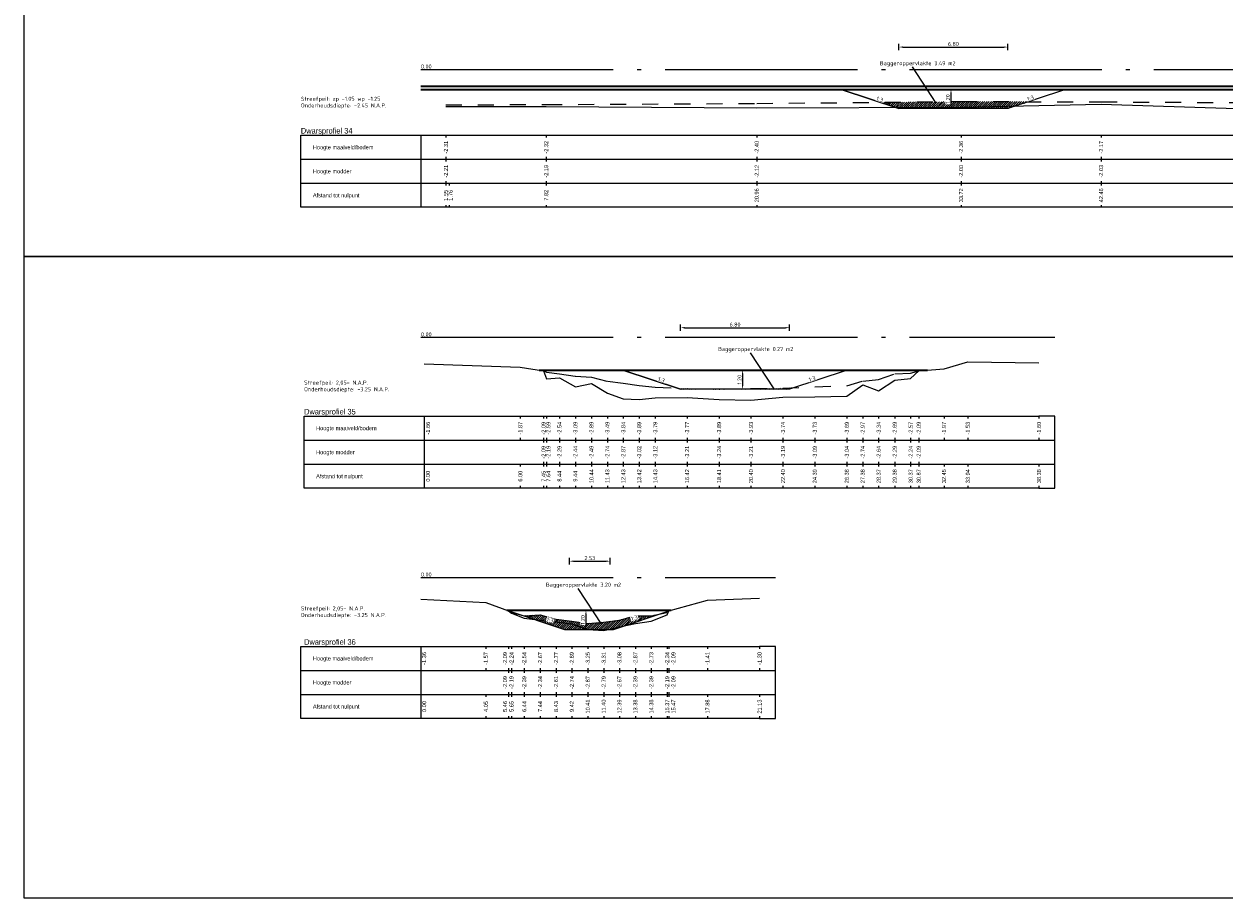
# Model space of a CAD drawing. Header units: metres. Extents: x 163463 to 198797, y 577287 to 592106.
# Tile 2 of 64: x 198163 to 198238, y 581430 to 581485. Entities that reach past the tile are written whole.
import ezdxf
from ezdxf.enums import TextEntityAlignment as Align

# ---------------------------------------------------------------- set-up
doc = ezdxf.new("R2010")
doc.units = ezdxf.units.M
doc.linetypes.add('AL-NAP_LIJN', pattern=[15.25, 12, -1.5, 0.25, -1.5])
doc.linetypes.add('MODDERLIJN', pattern=[2, 1, -1])
for name, color, linetype in [('0932-PRL_MODDERLIJN', 8, 'MODDERLIJN'), ('0950-PRL_MAAIVELD', 8, 'Continuous'), ('0970-PRO_REFERENTIELIJN', 7, 'Continuous'), ('0971-PRO_BALKLIJN', 1, 'Continuous'), ('0973-PRO_PARAMETERS', 1, 'Continuous'), ('0974-PRO_AFSTAND', 1, 'Continuous'), ('0975-PRO_HOOGTE-MAAIVELD', 1, 'Continuous'), ('0976-PRO_HOOGTE-SLIBLAAG', 1, 'Continuous'), ('baggerarcering', 1, 'Continuous'), ('baggeroppervlak', 7, 'Continuous'), ('Legger', 2, 'Continuous'), ('Teksten', 7, 'Continuous')]:
    doc.layers.add(name, color=color, linetype=linetype)
doc.layers.add('N-WA-WH-GRONDWATERLIJN-G', color=150, linetype='AL-GRONDWATERLIJN', lineweight=35)
doc.layers.add('X-XX-AL-NAP-G', color=7, linetype='AL-NAP_LIJN', lineweight=18)
doc.styles.add('NLCS-ISO', font='NLCS-ISO.ttf')
doc.styles.add('NLCS-ISO-M100-T25', font='NLCS-ISO.ttf', dxfattribs={"height": 0.25})
doc.styles.add('StagCAD', font='txt', dxfattribs={"width": 0.96})
doc.linetypes.add('AL-GRONDWATERLIJN', pattern='A,6,[32,NLCS.SHX,S=1,R=0,X=0,Y=0],6', length=12)
doc.dimstyles.new('NLCS-M100-T25-PIJL_l3_h1', dxfattribs={"dimscale": 0.1, "dimtxt": 0.25, "dimasz": 2.5, "dimexe": 2, "dimexo": 2, "dimgap": 0.7, "dimtad": 1, "dimzin": 0, "dimdsep": 46, "dimtxsty": 'NLCS-ISO-M100-T25', "dimcen": 2.5, "dimdle": 2, "dimclrd": 256, "dimclre": 256, "dimclrt": 256, "dimadec": 1, "dimazin": 0, "dimtfac": 1, "dimtofl": 0, "dimtmove": 1, "dimatfit": 0, "dimfxl": 2, "dimfxlon": 1, "dimtfill": 1, "dimtfillclr": 256, "dimtolj": 1, "dimtzin": 0, "dimlwd": 18, "dimlwe": 18, "dimarcsym": 0})

# ---------------------------------------------------------------- blocks, each defined once
blk = doc.blocks.new('*D537')
at = {"lineweight": 18, "transparency": 16777216}
for p, q in [((198220.746, 581480.852), (198220.546, 581480.852)), ((198220.746, 581480.602), (198220.746, 581479.902)), ((198220.746, 581479.652), (198220.546, 581479.652))]:
    blk.add_line(p, q, dxfattribs=at)
at = {"transparency": 16777216}
for points in [[(198220.704, 581480.602), (198220.788, 581480.602), (198220.746, 581480.852)], [(198220.704, 581479.902), (198220.788, 581479.902), (198220.746, 581479.652)]]:
    blk.add_solid(points, dxfattribs=at)
at = {"transparency": 16777216, "insert": (198220.551, 581480.252), "char_height": 0.25, "attachment_point": 5, "rotation": 90, "style": 'NLCS-ISO-M100-T25', "bg_fill": 3, "box_fill_scale": 1.1, "bg_fill_color": 256, "bg_fill_true_color": 13158600, "bg_fill_transparency": 0}
blk.add_mtext('\\A1;1.20', dxfattribs=at)
at = {"layer": 'Defpoints', "color": 0, "transparency": 16777216}
for p in [(198220.746, 581480.852), (198220.746, 581479.652), (198220.746, 581479.652)]:
    blk.add_point(p, dxfattribs=at)
blk = doc.blocks.new('*D538')
at = {"lineweight": 18, "transparency": 16777216}
for p, q in [((198207.736, 581463.329), (198207.536, 581463.329)), ((198207.736, 581463.079), (198207.736, 581462.379)), ((198207.736, 581462.129), (198207.536, 581462.129))]:
    blk.add_line(p, q, dxfattribs=at)
at = {"transparency": 16777216}
for points in [[(198207.694, 581463.079), (198207.777, 581463.079), (198207.736, 581463.329)], [(198207.694, 581462.379), (198207.777, 581462.379), (198207.736, 581462.129)]]:
    blk.add_solid(points, dxfattribs=at)
at = {"transparency": 16777216, "insert": (198207.541, 581462.729), "char_height": 0.25, "attachment_point": 5, "rotation": 90, "style": 'NLCS-ISO-M100-T25', "bg_fill": 3, "box_fill_scale": 1.1, "bg_fill_color": 256, "bg_fill_true_color": 13158600, "bg_fill_transparency": 0}
blk.add_mtext('\\A1;1.20', dxfattribs=at)
at = {"layer": 'Defpoints', "color": 0, "transparency": 16777216}
for p in [(198207.736, 581463.329), (198207.736, 581462.129), (198207.736, 581462.129)]:
    blk.add_point(p, dxfattribs=at)
blk = doc.blocks.new('*D539')
at = {"lineweight": 18, "transparency": 16777216}
for p, q in [((198197.955, 581448.328), (198197.755, 581448.328)), ((198197.955, 581448.078), (198197.955, 581447.378)), ((198197.955, 581447.128), (198197.755, 581447.128))]:
    blk.add_line(p, q, dxfattribs=at)
at = {"transparency": 16777216}
for points in [[(198197.913, 581448.078), (198197.996, 581448.078), (198197.955, 581448.328)], [(198197.913, 581447.378), (198197.996, 581447.378), (198197.955, 581447.128)]]:
    blk.add_solid(points, dxfattribs=at)
at = {"transparency": 16777216, "insert": (198197.76, 581447.728), "char_height": 0.25, "attachment_point": 5, "rotation": 90, "style": 'NLCS-ISO-M100-T25', "bg_fill": 3, "box_fill_scale": 1.1, "bg_fill_color": 256, "bg_fill_true_color": 13158600, "bg_fill_transparency": 0}
blk.add_mtext('\\A1;1.20', dxfattribs=at)
at = {"layer": 'Defpoints', "color": 0, "transparency": 16777216}
for p in [(198197.955, 581448.328), (198197.955, 581447.128), (198197.955, 581447.128)]:
    blk.add_point(p, dxfattribs=at)
blk = doc.blocks.new('*D556')
at = {"lineweight": 18, "transparency": 16777216}
for p, q in [((198196.933, 581451.193), (198196.933, 581451.593)), ((198197.183, 581451.393), (198199.212, 581451.393)), ((198199.462, 581451.193), (198199.462, 581451.593))]:
    blk.add_line(p, q, dxfattribs=at)
at = {"transparency": 16777216}
for points in [[(198197.183, 581451.434), (198197.183, 581451.351), (198196.933, 581451.393)], [(198199.212, 581451.434), (198199.212, 581451.351), (198199.462, 581451.393)]]:
    blk.add_solid(points, dxfattribs=at)
at = {"layer": 'Defpoints', "color": 0, "transparency": 16777216}
for p in [(198199.462, 581451.393), (198196.933, 581447.128), (198199.462, 581447.128)]:
    blk.add_point(p, dxfattribs=at)
at = {"transparency": 16777216, "insert": (198198.197, 581451.588), "char_height": 0.25, "attachment_point": 5, "style": 'NLCS-ISO-M100-T25', "bg_fill": 3, "box_fill_scale": 1.1, "bg_fill_color": 256, "bg_fill_true_color": 13158600, "bg_fill_transparency": 0}
blk.add_mtext('\\A1;2.53', dxfattribs=at)
blk = doc.blocks.new('*D667')
at = {"lineweight": 18, "transparency": 16777216}
for p, q in [((198217.499, 581483.298), (198217.499, 581483.698)), ((198217.749, 581483.498), (198224.049, 581483.498)), ((198224.299, 581483.298), (198224.299, 581483.698))]:
    blk.add_line(p, q, dxfattribs=at)
at = {"transparency": 16777216}
for points in [[(198217.749, 581483.539), (198217.749, 581483.456), (198217.499, 581483.498)], [(198224.049, 581483.539), (198224.049, 581483.456), (198224.299, 581483.498)]]:
    blk.add_solid(points, dxfattribs=at)
at = {"layer": 'Defpoints', "color": 0, "transparency": 16777216}
for p in [(198224.299, 581483.498), (198217.499, 581479.652), (198224.299, 581479.652)]:
    blk.add_point(p, dxfattribs=at)
at = {"transparency": 16777216, "insert": (198220.899, 581483.693), "char_height": 0.25, "attachment_point": 5, "style": 'NLCS-ISO-M100-T25', "bg_fill": 3, "box_fill_scale": 1.1, "bg_fill_color": 256, "bg_fill_true_color": 13158600, "bg_fill_transparency": 0}
blk.add_mtext('\\A1;6.80', dxfattribs=at)
blk = doc.blocks.new('*D668')
at = {"lineweight": 18, "transparency": 16777216}
for p, q in [((198203.864, 581465.775), (198203.864, 581466.175)), ((198210.664, 581465.775), (198210.664, 581466.175)), ((198204.114, 581465.975), (198210.414, 581465.975))]:
    blk.add_line(p, q, dxfattribs=at)
at = {"transparency": 16777216}
for points in [[(198204.114, 581466.016), (198204.114, 581465.933), (198203.864, 581465.975)], [(198210.414, 581466.016), (198210.414, 581465.933), (198210.664, 581465.975)]]:
    blk.add_solid(points, dxfattribs=at)
at = {"layer": 'Defpoints', "color": 0, "transparency": 16777216}
for p in [(198210.664, 581465.975), (198203.864, 581462.129), (198210.664, 581462.129)]:
    blk.add_point(p, dxfattribs=at)
at = {"transparency": 16777216, "insert": (198207.264, 581466.17), "char_height": 0.25, "attachment_point": 5, "style": 'NLCS-ISO-M100-T25', "bg_fill": 3, "box_fill_scale": 1.1, "bg_fill_color": 256, "bg_fill_true_color": 13158600, "bg_fill_transparency": 0}
blk.add_mtext('\\A1;6.80', dxfattribs=at)

msp = doc.modelspace()

# ---------------------------------------------------------------- hatches: boundary and pattern name
at = {"layer": 'baggerarcering'}
h = msp.add_hatch(dxfattribs=at)
h.set_pattern_fill('ANSI31', color=256, scale=0.03)
h.set_pattern_definition([(45, (1081.61891, -4167.91118), (-0.067351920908, 0.067351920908), [])])
h.paths.add_polyline_path([(198216.302, 581480.052), (198217.499, 581479.652), (198224.299, 581479.652), (198225.606, 581480.088), (198221.375, 581480.099)])
h = msp.add_hatch(dxfattribs=at)
h.set_pattern_fill('ANSI31', color=256, scale=0.03)
h.set_pattern_definition([(45, (1084.02731, -4167.71118), (-0.067351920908, 0.067351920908), [])])
h.paths.add_polyline_path([(198202.273, 581462.46), (198202.283, 581462.459), (198202.27, 581462.461)])
h.paths.add_polyline_path([(198203.661, 581462.197), (198203.864, 581462.129), (198210.664, 581462.129), (198210.949, 581462.224), (198210.255, 581462.189), (198208.256, 581462.169), (198206.269, 581462.139), (198204.273, 581462.169)])
h = msp.add_hatch(dxfattribs=at)
h.set_pattern_fill('ANSI31', color=256, scale=0.03)
h.set_pattern_definition([(45, (1058.611095, -4167.71118), (-0.067351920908, 0.067351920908), [])])
h.paths.add_polyline_path([(198195.094, 581448.038), (198194.32, 581447.999), (198194.1, 581447.988), (198193.829, 581448.055), (198196.609, 581447.128), (198199.668, 581447.128), (198202.531, 581448.083), (198202.056, 581447.993), (198202.033, 581447.988), (198201.039, 581447.988), (198200.045, 581447.708), (198199.061, 581447.588), (198198.067, 581447.508), (198197.072, 581447.638), (198196.088, 581447.768)])

# ---------------------------------------------------------------- linework, layer by layer
at = {"layer": '0932-PRL_MODDERLIJN'}
for points in [[(198195.308, 581463.289), (198195.5, 581463.189), (198196.301, 581463.089), (198197.293, 581462.939), (198198.297, 581462.889), (198199.292, 581462.639), (198200.287, 581462.509), (198201.279, 581462.359), (198202.283, 581462.259), (198204.273, 581462.169), (198206.269, 581462.139), (198208.256, 581462.169), (198210.255, 581462.189), (198212.242, 581462.289), (198214.241, 581462.339), (198215.234, 581462.639), (198216.228, 581462.739), (198217.233, 581463.089), (198218.227, 581463.139), (198218.731, 581463.289)], [(198193.117, 581448.288), (198193.306, 581448.188), (198194.1, 581447.988), (198195.094, 581448.038), (198196.088, 581447.768), (198197.072, 581447.638), (198198.067, 581447.508), (198199.061, 581447.588), (198200.045, 581447.708), (198201.039, 581447.988), (198202.033, 581447.988), (198203.027, 581448.188), (198203.125, 581448.288)]]:
    msp.add_lwpolyline(points, dxfattribs=at)
msp.add_polyline3d([(198189.21, 581479.891, 0), (198195.473, 581479.909, 0), (198208.615, 581479.979, 0), (198221.375, 581480.099, 0), (198230.119, 581480.075, 0), (198259.379, 581479.929, 0)], dxfattribs=at)
at = {"layer": '0950-PRL_MAAIVELD'}
for points in [[(198187.857, 581463.72), (198193.855, 581463.507), (198195.308, 581463.289), (198195.5, 581462.789), (198196.301, 581462.839), (198197.293, 581462.289), (198198.297, 581462.489), (198199.292, 581461.889), (198200.287, 581461.539), (198201.279, 581461.489), (198202.283, 581461.589), (198204.273, 581461.609), (198206.269, 581461.489), (198208.256, 581461.449), (198210.255, 581461.639), (198212.242, 581461.649), (198214.241, 581461.689), (198215.234, 581462.409), (198216.228, 581462.039), (198217.233, 581462.689), (198218.227, 581462.809), (198218.731, 581463.289), (198220.312, 581463.405), (198221.795, 581463.852), (198226.238, 581463.783)], [(198187.656, 581449.022), (198191.704, 581448.812), (198193.117, 581448.288), (198193.306, 581448.138), (198194.1, 581447.838), (198195.094, 581447.708), (198196.088, 581447.608), (198197.072, 581447.488), (198198.067, 581447.128), (198199.061, 581447.068), (198200.045, 581447.298), (198201.039, 581447.508), (198202.033, 581447.648), (198203.027, 581448.038), (198203.125, 581448.288), (198205.54, 581448.964), (198208.791, 581449.081)]]:
    msp.add_lwpolyline(points, dxfattribs=at)
msp.add_polyline3d([(198189.21, 581479.795, 0), (198195.473, 581479.784, 0), (198208.615, 581479.707, 0), (198221.375, 581479.738, 0), (198230.119, 581479.933, 0), (198259.379, 581478.991, 0)], dxfattribs=at)
at = {"layer": '0971-PRO_BALKLIJN'}
for points in [[(198187.857, 581460.449), (198187.857, 581455.949)], [(198180.357, 581458.949), (198187.857, 581458.949)], [(198187.857, 581458.949), (198226.238, 581458.949)], [(198226.238, 581458.949), (198227.238, 581458.949)], [(198180.357, 581457.449), (198187.857, 581457.449)], [(198187.857, 581457.449), (198226.238, 581457.449)], [(198226.238, 581457.449), (198227.238, 581457.449)], [(198187.656, 581446.068), (198187.656, 581441.568)], [(198180.156, 581444.568), (198187.656, 581444.568)], [(198187.656, 581444.568), (198208.791, 581444.568)], [(198208.791, 581444.568), (198209.791, 581444.568)], [(198180.156, 581443.068), (198187.656, 581443.068)], [(198187.656, 581443.068), (198208.791, 581443.068)], [(198208.791, 581443.068), (198209.791, 581443.068)]]:
    msp.add_lwpolyline(points, dxfattribs=at)
for points in [[(198187.656, 581477.991, 0), (198187.656, 581473.491, 0)], [(198180.156, 581476.491, 0), (198187.656, 581476.491, 0)], [(198187.656, 581476.491, 0), (198262.262, 581476.491, 0)], [(198180.156, 581474.991, 0), (198187.656, 581474.991, 0)], [(198187.656, 581474.991, 0), (198262.262, 581474.991, 0)]]:
    msp.add_polyline3d(points, dxfattribs=at)
at = {"layer": '0973-PRO_PARAMETERS'}
for points in [[(198187.857, 581455.949), (198180.357, 581455.949), (198180.357, 581460.449), (198187.857, 581460.449)], [(198187.857, 581460.449), (198226.238, 581460.449)], [(198226.238, 581455.949), (198227.238, 581455.949), (198227.238, 581460.449), (198226.238, 581460.449)], [(198226.238, 581455.949), (198187.857, 581455.949)], [(198187.656, 581441.568), (198180.156, 581441.568), (198180.156, 581446.068), (198187.656, 581446.068)], [(198187.656, 581446.068), (198208.791, 581446.068)], [(198208.791, 581441.568), (198209.791, 581441.568), (198209.791, 581446.068), (198208.791, 581446.068)], [(198208.791, 581441.568), (198187.656, 581441.568)]]:
    msp.add_lwpolyline(points, dxfattribs=at)
for points in [[(198187.656, 581473.491, 0), (198180.156, 581473.491, 0), (198180.156, 581477.991, 0), (198187.656, 581477.991, 0)], [(198187.656, 581477.991, 0), (198262.262, 581477.991, 0)], [(198262.262, 581473.491, 0), (198187.656, 581473.491, 0)]]:
    msp.add_polyline3d(points, dxfattribs=at)
at = {"layer": '0974-PRO_AFSTAND'}
for points in [[(198187.857, 581457.449), (198187.857, 581457.307)], [(198193.855, 581457.449), (198193.855, 581457.307)], [(198195.308, 581457.449), (198195.308, 581457.307)], [(198195.5, 581457.449), (198195.5, 581457.307)], [(198195.5, 581457.449), (198195.5, 581457.307)], [(198196.301, 581457.449), (198196.301, 581457.307)], [(198196.301, 581457.449), (198196.301, 581457.307)], [(198197.293, 581457.449), (198197.293, 581457.307)], [(198197.293, 581457.449), (198197.293, 581457.307)], [(198198.297, 581457.449), (198198.297, 581457.307)], [(198198.297, 581457.449), (198198.297, 581457.307)], [(198199.292, 581457.449), (198199.292, 581457.307)], [(198199.292, 581457.449), (198199.292, 581457.307)], [(198200.287, 581457.449), (198200.287, 581457.307)], [(198200.287, 581457.449), (198200.287, 581457.307)], [(198201.279, 581457.449), (198201.279, 581457.307)], [(198201.279, 581457.449), (198201.279, 581457.307)], [(198202.283, 581457.449), (198202.283, 581457.307)], [(198202.283, 581457.449), (198202.283, 581457.307)], [(198204.273, 581457.449), (198204.273, 581457.307)], [(198204.273, 581457.449), (198204.273, 581457.307)], [(198206.269, 581457.449), (198206.269, 581457.307)], [(198206.269, 581457.449), (198206.269, 581457.307)], [(198208.256, 581457.449), (198208.256, 581457.307)], [(198208.256, 581457.449), (198208.256, 581457.307)], [(198210.255, 581457.449), (198210.255, 581457.307)], [(198210.255, 581457.449), (198210.255, 581457.307)], [(198212.242, 581457.449), (198212.242, 581457.307)], [(198212.242, 581457.449), (198212.242, 581457.307)], [(198214.241, 581457.449), (198214.241, 581457.307)], [(198214.241, 581457.449), (198214.241, 581457.307)], [(198215.234, 581457.449), (198215.234, 581457.307)], [(198215.234, 581457.449), (198215.234, 581457.307)], [(198216.228, 581457.449), (198216.228, 581457.307)], [(198216.228, 581457.449), (198216.228, 581457.307)], [(198217.233, 581457.449), (198217.233, 581457.307)], [(198217.233, 581457.449), (198217.233, 581457.307)], [(198218.227, 581457.449), (198218.227, 581457.307)], [(198218.227, 581457.449), (198218.227, 581457.307)], [(198218.731, 581457.449), (198218.731, 581457.307)], [(198220.312, 581457.449), (198220.312, 581457.307)], [(198221.795, 581457.449), (198221.795, 581457.307)], [(198226.238, 581457.449), (198226.238, 581457.307)], [(198187.857, 581456.092), (198187.857, 581455.949)], [(198193.855, 581456.092), (198193.855, 581455.949)], [(198195.308, 581456.092), (198195.308, 581455.949)], [(198195.5, 581456.092), (198195.5, 581455.949)], [(198195.5, 581456.092), (198195.5, 581455.949)], [(198196.301, 581456.092), (198196.301, 581455.949)], [(198196.301, 581456.092), (198196.301, 581455.949)], [(198197.293, 581456.092), (198197.293, 581455.949)], [(198197.293, 581456.092), (198197.293, 581455.949)], [(198198.297, 581456.092), (198198.297, 581455.949)], [(198198.297, 581456.092), (198198.297, 581455.949)], [(198199.292, 581456.092), (198199.292, 581455.949)], [(198199.292, 581456.092), (198199.292, 581455.949)], [(198200.287, 581456.092), (198200.287, 581455.949)], [(198200.287, 581456.092), (198200.287, 581455.949)], [(198201.279, 581456.092), (198201.279, 581455.949)], [(198201.279, 581456.092), (198201.279, 581455.949)], [(198202.283, 581456.092), (198202.283, 581455.949)], [(198202.283, 581456.092), (198202.283, 581455.949)], [(198204.273, 581456.092), (198204.273, 581455.949)], [(198204.273, 581456.092), (198204.273, 581455.949)], [(198206.269, 581456.092), (198206.269, 581455.949)], [(198206.269, 581456.092), (198206.269, 581455.949)], [(198208.256, 581456.092), (198208.256, 581455.949)], [(198208.256, 581456.092), (198208.256, 581455.949)], [(198210.255, 581456.092), (198210.255, 581455.949)], [(198210.255, 581456.092), (198210.255, 581455.949)], [(198212.242, 581456.092), (198212.242, 581455.949)], [(198212.242, 581456.092), (198212.242, 581455.949)], [(198214.241, 581456.092), (198214.241, 581455.949)], [(198214.241, 581456.092), (198214.241, 581455.949)], [(198215.234, 581456.092), (198215.234, 581455.949)], [(198215.234, 581456.092), (198215.234, 581455.949)], [(198216.228, 581456.092), (198216.228, 581455.949)], [(198216.228, 581456.092), (198216.228, 581455.949)], [(198217.233, 581456.092), (198217.233, 581455.949)], [(198217.233, 581456.092), (198217.233, 581455.949)], [(198218.227, 581456.092), (198218.227, 581455.949)], [(198218.227, 581456.092), (198218.227, 581455.949)], [(198218.731, 581456.092), (198218.731, 581455.949)], [(198220.312, 581456.092), (198220.312, 581455.949)], [(198221.795, 581456.092), (198221.795, 581455.949)], [(198226.238, 581456.092), (198226.238, 581455.949)], [(198187.656, 581443.068), (198187.656, 581442.926)], [(198191.704, 581443.068), (198191.704, 581442.926)], [(198193.117, 581443.068), (198193.117, 581442.926)], [(198193.306, 581443.068), (198193.306, 581442.926)], [(198193.306, 581443.068), (198193.306, 581442.926)], [(198194.1, 581443.068), (198194.1, 581442.926)], [(198194.1, 581443.068), (198194.1, 581442.926)], [(198195.094, 581443.068), (198195.094, 581442.926)], [(198195.094, 581443.068), (198195.094, 581442.926)], [(198196.088, 581443.068), (198196.088, 581442.926)], [(198196.088, 581443.068), (198196.088, 581442.926)], [(198197.072, 581443.068), (198197.072, 581442.926)], [(198197.072, 581443.068), (198197.072, 581442.926)], [(198198.067, 581443.068), (198198.067, 581442.926)], [(198198.067, 581443.068), (198198.067, 581442.926)], [(198199.061, 581443.068), (198199.061, 581442.926)], [(198199.061, 581443.068), (198199.061, 581442.926)], [(198200.045, 581443.068), (198200.045, 581442.926)], [(198200.045, 581443.068), (198200.045, 581442.926)], [(198201.039, 581443.068), (198201.039, 581442.926)], [(198201.039, 581443.068), (198201.039, 581442.926)], [(198202.033, 581443.068), (198202.033, 581442.926)], [(198202.033, 581443.068), (198202.033, 581442.926)], [(198203.027, 581443.068), (198203.027, 581442.926)], [(198203.027, 581443.068), (198203.027, 581442.926)], [(198203.125, 581443.068), (198203.125, 581442.926)], [(198205.54, 581443.068), (198205.54, 581442.926)], [(198208.791, 581443.068), (198208.791, 581442.926)], [(198187.656, 581441.711), (198187.656, 581441.568)], [(198191.704, 581441.711), (198191.704, 581441.568)], [(198193.117, 581441.711), (198193.117, 581441.568)], [(198193.306, 581441.711), (198193.306, 581441.568)], [(198193.306, 581441.711), (198193.306, 581441.568)], [(198194.1, 581441.711), (198194.1, 581441.568)], [(198194.1, 581441.711), (198194.1, 581441.568)], [(198195.094, 581441.711), (198195.094, 581441.568)], [(198195.094, 581441.711), (198195.094, 581441.568)], [(198196.088, 581441.711), (198196.088, 581441.568)], [(198196.088, 581441.711), (198196.088, 581441.568)], [(198197.072, 581441.711), (198197.072, 581441.568)], [(198197.072, 581441.711), (198197.072, 581441.568)], [(198198.067, 581441.711), (198198.067, 581441.568)], [(198198.067, 581441.711), (198198.067, 581441.568)], [(198199.061, 581441.711), (198199.061, 581441.568)], [(198199.061, 581441.711), (198199.061, 581441.568)], [(198200.045, 581441.711), (198200.045, 581441.568)], [(198200.045, 581441.711), (198200.045, 581441.568)], [(198201.039, 581441.711), (198201.039, 581441.568)], [(198201.039, 581441.711), (198201.039, 581441.568)], [(198202.033, 581441.711), (198202.033, 581441.568)], [(198202.033, 581441.711), (198202.033, 581441.568)], [(198203.027, 581441.711), (198203.027, 581441.568)], [(198203.027, 581441.711), (198203.027, 581441.568)], [(198203.125, 581441.711), (198203.125, 581441.568)], [(198205.54, 581441.711), (198205.54, 581441.568)], [(198208.791, 581441.711), (198208.791, 581441.568)]]:
    msp.add_lwpolyline(points, dxfattribs=at)
for points in [[(198189.21, 581474.991, 0), (198189.21, 581474.849, 0)], [(198189.21, 581474.991, 0), (198189.21, 581474.849, 0)], [(198189.415, 581474.991, 0), (198189.415, 581474.849, 0)], [(198195.473, 581474.991, 0), (198195.473, 581474.849, 0)], [(198195.473, 581474.991, 0), (198195.473, 581474.849, 0)], [(198208.615, 581474.991, 0), (198208.615, 581474.849, 0)], [(198208.615, 581474.991, 0), (198208.615, 581474.849, 0)], [(198221.375, 581474.991, 0), (198221.375, 581474.849, 0)], [(198221.375, 581474.991, 0), (198221.375, 581474.849, 0)], [(198230.119, 581474.991, 0), (198230.119, 581474.849, 0)], [(198230.119, 581474.991, 0), (198230.119, 581474.849, 0)], [(198189.21, 581473.634, 0), (198189.21, 581473.491, 0)], [(198189.21, 581473.634, 0), (198189.21, 581473.491, 0)], [(198189.415, 581473.634, 0), (198189.415, 581473.491, 0)], [(198195.473, 581473.634, 0), (198195.473, 581473.491, 0)], [(198195.473, 581473.634, 0), (198195.473, 581473.491, 0)], [(198208.615, 581473.634, 0), (198208.615, 581473.491, 0)], [(198208.615, 581473.634, 0), (198208.615, 581473.491, 0)], [(198221.375, 581473.634, 0), (198221.375, 581473.491, 0)], [(198221.375, 581473.634, 0), (198221.375, 581473.491, 0)], [(198230.119, 581473.634, 0), (198230.119, 581473.491, 0)], [(198230.119, 581473.634, 0), (198230.119, 581473.491, 0)]]:
    msp.add_polyline3d(points, dxfattribs=at)
at = {"layer": '0975-PRO_HOOGTE-MAAIVELD'}
for points in [[(198187.857, 581460.449), (198187.857, 581460.307)], [(198193.855, 581460.449), (198193.855, 581460.307)], [(198195.308, 581460.449), (198195.308, 581460.307)], [(198195.5, 581460.449), (198195.5, 581460.307)], [(198196.301, 581460.449), (198196.301, 581460.307)], [(198197.293, 581460.449), (198197.293, 581460.307)], [(198198.297, 581460.449), (198198.297, 581460.307)], [(198199.292, 581460.449), (198199.292, 581460.307)], [(198200.287, 581460.449), (198200.287, 581460.307)], [(198201.279, 581460.449), (198201.279, 581460.307)], [(198202.283, 581460.449), (198202.283, 581460.307)], [(198204.273, 581460.449), (198204.273, 581460.307)], [(198206.269, 581460.449), (198206.269, 581460.307)], [(198208.256, 581460.449), (198208.256, 581460.307)], [(198210.255, 581460.449), (198210.255, 581460.307)], [(198212.242, 581460.449), (198212.242, 581460.307)], [(198214.241, 581460.449), (198214.241, 581460.307)], [(198215.234, 581460.449), (198215.234, 581460.307)], [(198216.228, 581460.449), (198216.228, 581460.307)], [(198217.233, 581460.449), (198217.233, 581460.307)], [(198218.227, 581460.449), (198218.227, 581460.307)], [(198218.731, 581460.449), (198218.731, 581460.307)], [(198220.312, 581460.449), (198220.312, 581460.307)], [(198221.795, 581460.449), (198221.795, 581460.307)], [(198226.238, 581460.449), (198226.238, 581460.307)], [(198187.857, 581459.092), (198187.857, 581458.949)], [(198193.855, 581459.092), (198193.855, 581458.949)], [(198195.308, 581459.092), (198195.308, 581458.949)], [(198195.5, 581459.092), (198195.5, 581458.949)], [(198196.301, 581459.092), (198196.301, 581458.949)], [(198197.293, 581459.092), (198197.293, 581458.949)], [(198198.297, 581459.092), (198198.297, 581458.949)], [(198199.292, 581459.092), (198199.292, 581458.949)], [(198200.287, 581459.092), (198200.287, 581458.949)], [(198201.279, 581459.092), (198201.279, 581458.949)], [(198202.283, 581459.092), (198202.283, 581458.949)], [(198204.273, 581459.092), (198204.273, 581458.949)], [(198206.269, 581459.092), (198206.269, 581458.949)], [(198208.256, 581459.092), (198208.256, 581458.949)], [(198210.255, 581459.092), (198210.255, 581458.949)], [(198212.242, 581459.092), (198212.242, 581458.949)], [(198214.241, 581459.092), (198214.241, 581458.949)], [(198215.234, 581459.092), (198215.234, 581458.949)], [(198216.228, 581459.092), (198216.228, 581458.949)], [(198217.233, 581459.092), (198217.233, 581458.949)], [(198218.227, 581459.092), (198218.227, 581458.949)], [(198218.731, 581459.092), (198218.731, 581458.949)], [(198220.312, 581459.092), (198220.312, 581458.949)], [(198221.795, 581459.092), (198221.795, 581458.949)], [(198226.238, 581459.092), (198226.238, 581458.949)], [(198187.656, 581446.068), (198187.656, 581445.926)], [(198191.704, 581446.068), (198191.704, 581445.926)], [(198193.117, 581446.068), (198193.117, 581445.926)], [(198193.306, 581446.068), (198193.306, 581445.926)], [(198194.1, 581446.068), (198194.1, 581445.926)], [(198195.094, 581446.068), (198195.094, 581445.926)], [(198196.088, 581446.068), (198196.088, 581445.926)], [(198197.072, 581446.068), (198197.072, 581445.926)], [(198198.067, 581446.068), (198198.067, 581445.926)], [(198199.061, 581446.068), (198199.061, 581445.926)], [(198200.045, 581446.068), (198200.045, 581445.926)], [(198201.039, 581446.068), (198201.039, 581445.926)], [(198202.033, 581446.068), (198202.033, 581445.926)], [(198203.027, 581446.068), (198203.027, 581445.926)], [(198203.125, 581446.068), (198203.125, 581445.926)], [(198205.54, 581446.068), (198205.54, 581445.926)], [(198208.791, 581446.068), (198208.791, 581445.926)], [(198187.656, 581444.711), (198187.656, 581444.568)], [(198191.704, 581444.711), (198191.704, 581444.568)], [(198193.117, 581444.711), (198193.117, 581444.568)], [(198193.306, 581444.711), (198193.306, 581444.568)], [(198194.1, 581444.711), (198194.1, 581444.568)], [(198195.094, 581444.711), (198195.094, 581444.568)], [(198196.088, 581444.711), (198196.088, 581444.568)], [(198197.072, 581444.711), (198197.072, 581444.568)], [(198198.067, 581444.711), (198198.067, 581444.568)], [(198199.061, 581444.711), (198199.061, 581444.568)], [(198200.045, 581444.711), (198200.045, 581444.568)], [(198201.039, 581444.711), (198201.039, 581444.568)], [(198202.033, 581444.711), (198202.033, 581444.568)], [(198203.027, 581444.711), (198203.027, 581444.568)], [(198203.125, 581444.711), (198203.125, 581444.568)], [(198205.54, 581444.711), (198205.54, 581444.568)], [(198208.791, 581444.711), (198208.791, 581444.568)]]:
    msp.add_lwpolyline(points, dxfattribs=at)
for points in [[(198189.21, 581477.991, 0), (198189.21, 581477.849, 0)], [(198195.473, 581477.991, 0), (198195.473, 581477.849, 0)], [(198208.615, 581477.991, 0), (198208.615, 581477.849, 0)], [(198221.375, 581477.991, 0), (198221.375, 581477.849, 0)], [(198230.119, 581477.991, 0), (198230.119, 581477.849, 0)], [(198189.21, 581476.634, 0), (198189.21, 581476.491, 0)], [(198195.473, 581476.634, 0), (198195.473, 581476.491, 0)], [(198208.615, 581476.634, 0), (198208.615, 581476.491, 0)], [(198221.375, 581476.634, 0), (198221.375, 581476.491, 0)], [(198230.119, 581476.634, 0), (198230.119, 581476.491, 0)]]:
    msp.add_polyline3d(points, dxfattribs=at)
at = {"layer": '0976-PRO_HOOGTE-SLIBLAAG'}
for points in [[(198195.308, 581458.949), (198195.308, 581458.807)], [(198195.5, 581458.949), (198195.5, 581458.807)], [(198196.301, 581458.949), (198196.301, 581458.807)], [(198197.293, 581458.949), (198197.293, 581458.807)], [(198198.297, 581458.949), (198198.297, 581458.807)], [(198199.292, 581458.949), (198199.292, 581458.807)], [(198200.287, 581458.949), (198200.287, 581458.807)], [(198201.279, 581458.949), (198201.279, 581458.807)], [(198202.283, 581458.949), (198202.283, 581458.807)], [(198204.273, 581458.949), (198204.273, 581458.807)], [(198206.269, 581458.949), (198206.269, 581458.807)], [(198208.256, 581458.949), (198208.256, 581458.807)], [(198210.255, 581458.949), (198210.255, 581458.807)], [(198212.242, 581458.949), (198212.242, 581458.807)], [(198214.241, 581458.949), (198214.241, 581458.807)], [(198215.234, 581458.949), (198215.234, 581458.807)], [(198216.228, 581458.949), (198216.228, 581458.807)], [(198217.233, 581458.949), (198217.233, 581458.807)], [(198218.227, 581458.949), (198218.227, 581458.807)], [(198218.731, 581458.949), (198218.731, 581458.807)], [(198195.308, 581457.592), (198195.308, 581457.449)], [(198195.5, 581457.592), (198195.5, 581457.449)], [(198196.301, 581457.592), (198196.301, 581457.449)], [(198197.293, 581457.592), (198197.293, 581457.449)], [(198198.297, 581457.592), (198198.297, 581457.449)], [(198199.292, 581457.592), (198199.292, 581457.449)], [(198200.287, 581457.592), (198200.287, 581457.449)], [(198201.279, 581457.592), (198201.279, 581457.449)], [(198202.283, 581457.592), (198202.283, 581457.449)], [(198204.273, 581457.592), (198204.273, 581457.449)], [(198206.269, 581457.592), (198206.269, 581457.449)], [(198208.256, 581457.592), (198208.256, 581457.449)], [(198210.255, 581457.592), (198210.255, 581457.449)], [(198212.242, 581457.592), (198212.242, 581457.449)], [(198214.241, 581457.592), (198214.241, 581457.449)], [(198215.234, 581457.592), (198215.234, 581457.449)], [(198216.228, 581457.592), (198216.228, 581457.449)], [(198217.233, 581457.592), (198217.233, 581457.449)], [(198218.227, 581457.592), (198218.227, 581457.449)], [(198218.731, 581457.592), (198218.731, 581457.449)], [(198193.117, 581444.568), (198193.117, 581444.426)], [(198193.306, 581444.568), (198193.306, 581444.426)], [(198194.1, 581444.568), (198194.1, 581444.426)], [(198195.094, 581444.568), (198195.094, 581444.426)], [(198196.088, 581444.568), (198196.088, 581444.426)], [(198197.072, 581444.568), (198197.072, 581444.426)], [(198198.067, 581444.568), (198198.067, 581444.426)], [(198199.061, 581444.568), (198199.061, 581444.426)], [(198200.045, 581444.568), (198200.045, 581444.426)], [(198201.039, 581444.568), (198201.039, 581444.426)], [(198202.033, 581444.568), (198202.033, 581444.426)], [(198203.027, 581444.568), (198203.027, 581444.426)], [(198203.125, 581444.568), (198203.125, 581444.426)], [(198193.117, 581443.211), (198193.117, 581443.068)], [(198193.306, 581443.211), (198193.306, 581443.068)], [(198194.1, 581443.211), (198194.1, 581443.068)], [(198195.094, 581443.211), (198195.094, 581443.068)], [(198196.088, 581443.211), (198196.088, 581443.068)], [(198197.072, 581443.211), (198197.072, 581443.068)], [(198198.067, 581443.211), (198198.067, 581443.068)], [(198199.061, 581443.211), (198199.061, 581443.068)], [(198200.045, 581443.211), (198200.045, 581443.068)], [(198201.039, 581443.211), (198201.039, 581443.068)], [(198202.033, 581443.211), (198202.033, 581443.068)], [(198203.027, 581443.211), (198203.027, 581443.068)], [(198203.125, 581443.211), (198203.125, 581443.068)]]:
    msp.add_lwpolyline(points, dxfattribs=at)
for points in [[(198189.21, 581476.491, 0), (198189.21, 581476.349, 0)], [(198195.473, 581476.491, 0), (198195.473, 581476.349, 0)], [(198208.615, 581476.491, 0), (198208.615, 581476.349, 0)], [(198221.375, 581476.491, 0), (198221.375, 581476.349, 0)], [(198230.119, 581476.491, 0), (198230.119, 581476.349, 0)], [(198189.21, 581475.134, 0), (198189.21, 581474.991, 0)], [(198195.473, 581475.134, 0), (198195.473, 581474.991, 0)], [(198208.615, 581475.134, 0), (198208.615, 581474.991, 0)], [(198221.375, 581475.134, 0), (198221.375, 581474.991, 0)], [(198230.119, 581475.134, 0), (198230.119, 581474.991, 0)]]:
    msp.add_polyline3d(points, dxfattribs=at)
at = {"layer": 'baggeroppervlak'}
for p, q in [((198219.825, 581479.997), (198218.346, 581482.259)), ((198209.712, 581462.148), (198208.232, 581464.41)), ((198198.955, 581447.433), (198197.476, 581449.695))]:
    msp.add_line(p, q, dxfattribs=at)
for points in [[(198162.87, 581736.494), (198287.686, 581736.494), (198287.686, 581470.429), (198162.87, 581470.429)], [(198162.87, 581470.429), (198287.686, 581470.429), (198287.686, 581430.36), (198162.87, 581430.36)]]:
    msp.add_lwpolyline(points, close=True, dxfattribs=at)
at = {"layer": 'Legger', "flags": 128}
msp.add_lwpolyline([(198193.009, 581448.328), (198196.609, 581447.128), (198199.668, 581447.128), (198203.268, 581448.328)], dxfattribs=at)
at = {"layer": 'N-WA-WH-GRONDWATERLIJN-G'}
for p, q in [((198187.656, 581481.052), (198263.262, 581481.052)), ((198187.656, 581480.852), (198263.262, 581480.852)), ((198195.041, 581463.329), (198219.276, 581463.329)), ((198193.009, 581448.328), (198203.268, 581448.328))]:
    msp.add_line(p, q, dxfattribs=at)
at = {"layer": 'X-XX-AL-NAP-G'}
for p, q in [((198187.656, 581482.102), (198263.262, 581482.102)), ((198187.656, 581465.379), (198227.238, 581465.379)), ((198187.656, 581450.378), (198209.791, 581450.378))]:
    msp.add_line(p, q, dxfattribs=at)

# ---------------------------------------------------------------- texts
at = {"layer": '0970-PRO_REFERENTIELIJN', "char_height": 0.35, "width": 3.4272, "attachment_point": 7, "style": 'StagCAD'}
for s, insert in [('Dwarsprofiel 34  ', (198180.156, 581477.991)), ('Dwarsprofiel 35', (198180.357, 581460.449)), ('Dwarsprofiel 36', (198180.357, 581446.068))]:
    msp.add_mtext(s, dxfattribs=dict(at, insert=insert))
at = {"layer": '0973-PRO_PARAMETERS', "style": 'StagCAD', "width": 0.96}
for s, p in [('Hoogte maaiveld/bodem', (198180.906, 581477.241)), ('Hoogte modder', (198180.906, 581475.741)), ('Afstand tot nulpunt', (198180.906, 581474.241)), ('Hoogte maaiveld/bodem', (198181.107, 581459.699)), ('Hoogte modder', (198181.107, 581458.199)), ('Afstand tot nulpunt', (198181.107, 581456.699)), ('Hoogte maaiveld/bodem', (198180.906, 581445.318)), ('Hoogte modder', (198180.906, 581443.818)), ('Afstand tot nulpunt', (198180.906, 581442.318))]:
    msp.add_text(s, height=0.25, dxfattribs=at).set_placement(p, align=Align.MIDDLE_LEFT)
at = {"layer": '0974-PRO_AFSTAND', "style": 'StagCAD', "width": 0.96}
for s, p in [('1.55', (198189.21, 581474.241)), ('1.55', (198189.21, 581474.241)), ('1.76', (198189.5, 581474.241)), ('7.82', (198195.473, 581474.241)), ('7.82', (198195.473, 581474.241)), ('20.96', (198208.615, 581474.241)), ('20.96', (198208.615, 581474.241)), ('33.72', (198221.375, 581474.241)), ('33.72', (198221.375, 581474.241)), ('42.46', (198230.119, 581474.241)), ('42.46', (198230.119, 581474.241)), ('10.44', (198198.297, 581456.699)), ('10.44', (198198.297, 581456.699)), ('11.43', (198199.292, 581456.699)), ('11.43', (198199.292, 581456.699)), ('12.43', (198200.287, 581456.699)), ('12.43', (198200.287, 581456.699)), ('13.42', (198201.279, 581456.699)), ('13.42', (198201.279, 581456.699)), ('14.43', (198202.283, 581456.699)), ('14.43', (198202.283, 581456.699)), ('16.42', (198204.273, 581456.699)), ('16.42', (198204.273, 581456.699)), ('18.41', (198206.269, 581456.699)), ('18.41', (198206.269, 581456.699)), ('20.40', (198208.256, 581456.699)), ('20.40', (198208.256, 581456.699)), ('22.40', (198210.255, 581456.699)), ('22.40', (198210.255, 581456.699)), ('24.39', (198212.242, 581456.699)), ('24.39', (198212.242, 581456.699)), ('26.38', (198214.241, 581456.699)), ('26.38', (198214.241, 581456.699)), ('27.38', (198215.234, 581456.699)), ('27.38', (198215.234, 581456.699)), ('28.37', (198216.228, 581456.699)), ('28.37', (198216.228, 581456.699)), ('29.38', (198217.233, 581456.699)), ('29.38', (198217.233, 581456.699)), ('30.37', (198218.227, 581456.699)), ('30.37', (198218.227, 581456.699)), ('30.87', (198218.731, 581456.699)), ('32.45', (198220.312, 581456.699)), ('33.94', (198221.795, 581456.699)), ('38.38', (198226.238, 581456.699)), ('0.00', (198188.089, 581456.699)), ('6.00', (198193.855, 581456.699)), ('7.45', (198195.308, 581456.699)), ('7.64', (198195.608, 581456.699)), ('7.64', (198195.608, 581456.699)), ('8.44', (198196.301, 581456.699)), ('8.44', (198196.301, 581456.699)), ('9.44', (198197.293, 581456.699)), ('9.44', (198197.293, 581456.699)), ('0.00', (198187.853, 581442.318)), ('4.05', (198191.704, 581442.318)), ('5.46', (198192.905, 581442.318)), ('5.65', (198193.306, 581442.318)), ('5.65', (198193.306, 581442.318)), ('6.44', (198194.1, 581442.318)), ('6.44', (198194.1, 581442.318)), ('7.44', (198195.094, 581442.318)), ('7.44', (198195.094, 581442.318)), ('8.43', (198196.088, 581442.318)), ('8.43', (198196.088, 581442.318)), ('9.42', (198197.072, 581442.318)), ('9.42', (198197.072, 581442.318)), ('10.41', (198198.067, 581442.318)), ('10.41', (198198.067, 581442.318)), ('11.40', (198199.061, 581442.318)), ('11.40', (198199.061, 581442.318)), ('12.39', (198200.045, 581442.318)), ('12.39', (198200.045, 581442.318)), ('13.38', (198201.039, 581442.318)), ('13.38', (198201.039, 581442.318)), ('14.38', (198202.033, 581442.318)), ('14.38', (198202.033, 581442.318)), ('15.37', (198203.027, 581442.318)), ('15.37', (198203.027, 581442.318)), ('15.47', (198203.419, 581442.318)), ('17.88', (198205.54, 581442.318)), ('21.13', (198208.791, 581442.318))]:
    msp.add_text(s, height=0.25, rotation=90, dxfattribs=at).set_placement(p, align=Align.MIDDLE)
at = {"layer": '0975-PRO_HOOGTE-MAAIVELD', "style": 'StagCAD', "width": 0.96}
for s, p in [('-2.31', (198189.21, 581477.241)), ('-2.32', (198195.473, 581477.241)), ('-2.40', (198208.615, 581477.241)), ('-2.36', (198221.375, 581477.241)), ('-2.17', (198230.119, 581477.241)), ('-1.66', (198188.089, 581459.699)), ('-1.87', (198193.855, 581459.699)), ('-2.09', (198195.308, 581459.699)), ('-2.59', (198195.608, 581459.699)), ('-2.54', (198196.301, 581459.699)), ('-3.09', (198197.293, 581459.699)), ('-2.89', (198198.297, 581459.699)), ('-3.49', (198199.292, 581459.699)), ('-3.84', (198200.287, 581459.699)), ('-3.89', (198201.279, 581459.699)), ('-3.79', (198202.283, 581459.699)), ('-3.77', (198204.273, 581459.699)), ('-3.89', (198206.269, 581459.699)), ('-3.93', (198208.256, 581459.699)), ('-3.74', (198210.255, 581459.699)), ('-3.73', (198212.242, 581459.699)), ('-3.69', (198214.241, 581459.699)), ('-2.97', (198215.234, 581459.699)), ('-3.34', (198216.228, 581459.699)), ('-2.69', (198217.233, 581459.699)), ('-2.57', (198218.227, 581459.699)), ('-2.09', (198218.731, 581459.699)), ('-1.97', (198220.312, 581459.699)), ('-1.53', (198221.795, 581459.699)), ('-1.60', (198226.238, 581459.699)), ('-1.36', (198187.853, 581445.318)), ('-1.57', (198191.704, 581445.318)), ('-2.09', (198192.905, 581445.318)), ('-2.24', (198193.306, 581445.318)), ('-2.54', (198194.1, 581445.318)), ('-2.67', (198195.094, 581445.318)), ('-2.77', (198196.088, 581445.318)), ('-2.89', (198197.072, 581445.318)), ('-3.25', (198198.067, 581445.318)), ('-3.31', (198199.061, 581445.318)), ('-3.08', (198200.045, 581445.318)), ('-2.87', (198201.039, 581445.318)), ('-2.73', (198202.033, 581445.318)), ('-2.34', (198203.027, 581445.318)), ('-2.09', (198203.419, 581445.318)), ('-1.41', (198205.54, 581445.318)), ('-1.30', (198208.791, 581445.318))]:
    msp.add_text(s, height=0.25, rotation=90, dxfattribs=at).set_placement(p, align=Align.MIDDLE)
at = {"layer": '0976-PRO_HOOGTE-SLIBLAAG', "style": 'StagCAD', "width": 0.96}
for s, p in [('-2.21', (198189.21, 581475.741)), ('-2.19', (198195.473, 581475.741)), ('-2.12', (198208.615, 581475.741)), ('-2.00', (198221.375, 581475.741)), ('-2.03', (198230.119, 581475.741)), ('-2.09', (198195.308, 581458.199)), ('-2.19', (198195.608, 581458.199)), ('-2.29', (198196.301, 581458.199)), ('-2.44', (198197.293, 581458.199)), ('-2.49', (198198.297, 581458.199)), ('-2.74', (198199.292, 581458.199)), ('-2.87', (198200.287, 581458.199)), ('-3.02', (198201.279, 581458.199)), ('-3.12', (198202.283, 581458.199)), ('-3.21', (198204.273, 581458.199)), ('-3.24', (198206.269, 581458.199)), ('-3.21', (198208.256, 581458.199)), ('-3.19', (198210.255, 581458.199)), ('-3.09', (198212.242, 581458.199)), ('-3.04', (198214.241, 581458.199)), ('-2.74', (198215.234, 581458.199)), ('-2.64', (198216.228, 581458.199)), ('-2.29', (198217.233, 581458.199)), ('-2.24', (198218.227, 581458.199)), ('-2.09', (198218.731, 581458.199)), ('-2.09', (198192.905, 581443.818)), ('-2.19', (198193.306, 581443.818)), ('-2.39', (198194.1, 581443.818)), ('-2.34', (198195.094, 581443.818)), ('-2.61', (198196.088, 581443.818)), ('-2.74', (198197.072, 581443.818)), ('-2.87', (198198.067, 581443.818)), ('-2.79', (198199.061, 581443.818)), ('-2.67', (198200.045, 581443.818)), ('-2.39', (198201.039, 581443.818)), ('-2.39', (198202.033, 581443.818)), ('-2.19', (198203.027, 581443.818)), ('-2.09', (198203.419, 581443.818))]:
    msp.add_text(s, height=0.25, rotation=90, dxfattribs=at).set_placement(p, align=Align.MIDDLE)
at = {"layer": 'baggeroppervlak', "style": 'NLCS-ISO'}
for s, p in [('Baggeroppervlakte 3.49 m2', (198218.668, 581482.29)), ('Baggeroppervlakte 0.27 m2', (198208.554, 581464.441)), ('Baggeroppervlakte 3.20 m2', (198197.798, 581449.726))]:
    msp.add_text(s, height=0.25, dxfattribs=at).set_placement(p, align=Align.BOTTOM_CENTER)
at = {"layer": 'Teksten', "char_height": 0.25, "width": 6.125, "attachment_point": 7, "style": 'NLCS-ISO'}
for s, insert in [('0,00 ', (198187.656, 581482.102)), ('Streefpeil: zp -1.05 wp -1.25 Onderhoudsdiepte: -2.45 N.A.P.', (198180.156, 581479.652)), ('0,00 ', (198187.656, 581465.379)), ('Streefpeil: 2,05- N.A.P. Onderhoudsdiepte: -3.25 N.A.P.', (198180.357, 581461.929)), ('0,00 ', (198187.656, 581450.378)), ('Streefpeil: 2,05- N.A.P. Onderhoudsdiepte: -3.25 N.A.P.', (198180.156, 581447.828))]:
    msp.add_mtext(s, dxfattribs=dict(at, insert=insert))

# ---------------------------------------------------------------- next in the draw order: texts
at = {"layer": 'baggeroppervlak', "char_height": 0.25, "width": 0.43481, "attachment_point": 8, "style": 'NLCS-ISO', "bg_fill": 3, "box_fill_scale": 1.1, "bg_fill_color": 256, "bg_fill_transparency": 0}
for insert, rotation in [((198201.017, 581447.733), 18.43495), ((198195.676, 581447.6), 341.56505)]:
    msp.add_mtext('1:3', dxfattribs=dict(at, insert=insert, rotation=rotation))

# ---------------------------------------------------------------- next in the draw order: dimensions: what is measured, and where the dimension line sits
for p1, p2, picture, middle in [((198220.746, 581480.852), (198220.746, 581479.652), '*D537', (198220.551, 581480.252)), ((198207.736, 581463.329), (198207.736, 581462.129), '*D538', (198207.541, 581462.729)), ((198197.955, 581448.328), (198197.955, 581447.128), '*D539', (198197.76, 581447.728))]:
    dim = msp.add_aligned_dim(p1=p1, p2=p2, distance=0, dimstyle='NLCS-M100-T25-PIJL_l3_h1')
    dim.commit()
    dim.dimension.update_dxf_attribs({"geometry": picture, "text_midpoint": middle})

# ---------------------------------------------------------------- next in the draw order: linework, layer by layer
at = {"layer": 'Legger', "flags": 128}
for points in [[(198227.899, 581480.852), (198224.299, 581479.652), (198217.499, 581479.652), (198213.899, 581480.852), (198217.499, 581479.652)], [(198214.264, 581463.329), (198210.664, 581462.129), (198203.864, 581462.129), (198200.264, 581463.329), (198203.864, 581462.129)]]:
    msp.add_lwpolyline(points, dxfattribs=at)

# ---------------------------------------------------------------- next in the draw order: dimensions: what is measured, and where the dimension line sits
dim = msp.add_linear_dim(base=(198199.462, 581451.393), p1=(198196.933, 581447.128), p2=(198199.462, 581447.128), dimstyle='NLCS-M100-T25-PIJL_l3_h1')
dim.commit()
dim.dimension.update_dxf_attribs({"geometry": '*D556', "text_midpoint": (198198.197, 581451.588)})

# ---------------------------------------------------------------- next in the draw order: texts
at = {"layer": 'baggeroppervlak', "char_height": 0.25, "width": 0.43481, "attachment_point": 8, "style": 'NLCS-ISO', "bg_fill": 3, "box_fill_scale": 1.1, "bg_fill_color": 256, "bg_fill_transparency": 0}
for insert, rotation in [((198216.261, 581480.118), 341.56505), ((198225.749, 581480.188), 18.43495), ((198212.114, 581462.665), 18.43495), ((198202.626, 581462.595), 341.56505)]:
    msp.add_mtext('1:3', dxfattribs=dict(at, insert=insert, rotation=rotation))

# ---------------------------------------------------------------- next in the draw order: dimensions: what is measured, and where the dimension line sits
for base, p1, p2, picture, middle in [((198224.299, 581483.498), (198217.499, 581479.652), (198224.299, 581479.652), '*D667', (198220.899, 581483.693)), ((198210.664, 581465.975), (198203.864, 581462.129), (198210.664, 581462.129), '*D668', (198207.264, 581466.17))]:
    dim = msp.add_linear_dim(base=base, p1=p1, p2=p2, dimstyle='NLCS-M100-T25-PIJL_l3_h1')
    dim.commit()
    dim.dimension.update_dxf_attribs({"geometry": picture, "text_midpoint": middle})

doc.saveas('drawing.dxf')
